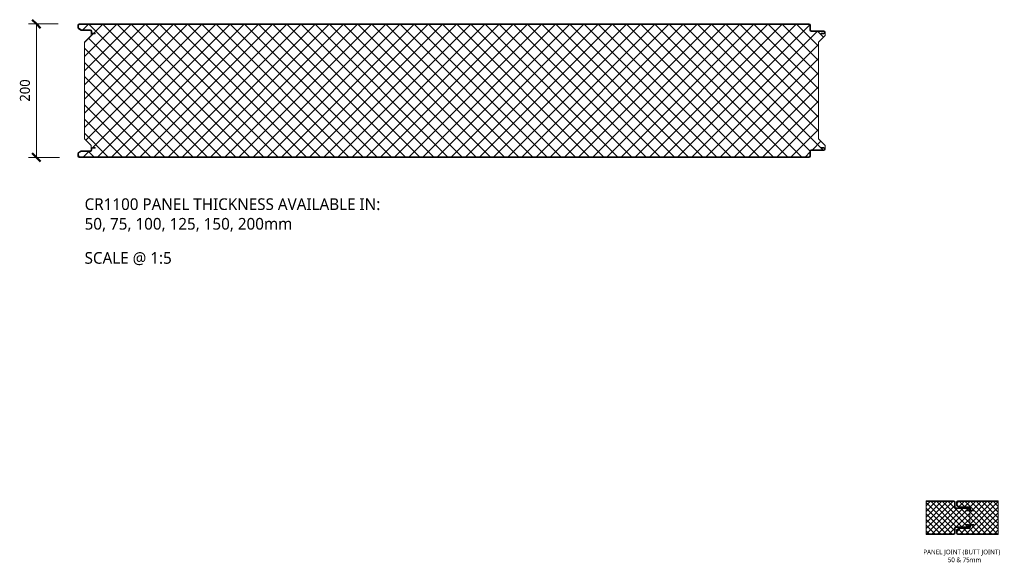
# Model space of a CAD drawing. Header units: millimetres. Extents: x 196 to 3184, y -270 to 1649.
# Tile 1 of 5: x 196 to 1672, y -245 to 568. Entities that reach past the tile are written whole.
import ezdxf

# ---------------------------------------------------------------- set-up
doc = ezdxf.new("R2010")
doc.units = ezdxf.units.MM
for name, color, linetype, lineweight in [('A-ANNO-DIMS', 211, 'Continuous', 9), ('A-ANNO-DIMS-5', 211, 'Continuous', 9), ('A-DETL-GENF', 92, 'Continuous', 13), ('G-ANNO-TEXT', 231, 'Continuous', 9)]:
    doc.layers.add(name, color=color, linetype=linetype, lineweight=lineweight)
doc.styles.add('Yu Gothic', font='Yu Gothic.ttf', dxfattribs={"height": 15})
doc.styles.add('Yu Gothic_1', font='Yu Gothic.ttf', dxfattribs={"height": 17.5})
doc.styles.add('Yu Gothic_2', font='Yu Gothic.ttf', dxfattribs={"height": 7})
doc.dimstyles.new('Diagonal', dxfattribs={"dimscale": 304.8, "dimtxt": 17.413553, "dimasz": 0.04101, "dimexe": 0.03937, "dimexo": 0.024606, "dimgap": 0.024606, "dimtad": 1, "dimdec": 0, "dimzin": 0, "dimdsep": 46, "dimtxsty": 'Yu Gothic', "dimblk1": 'OBLIQUE', "dimblk2": 'OBLIQUE', "dimsah": 1, "dimcen": 0.09, "dimazin": 0, "dimtfac": 1, "dimtdec": 4, "dimtix": 1, "dimtmove": 0, "dimatfit": 3, "dimfxl": 1, "dimtvp": 1, "dimtfill": 1, "dimtolj": 1, "dimtzin": 0, "dimarcsym": 2})
pattern_1 = [(45, (-186.326, 203.047), (-4.24264, 4.24264), []), (135, (-186.326, 203.047), (-4.24264, -4.24264), [])]

# ---------------------------------------------------------------- blocks, each defined once
blk = doc.blocks.new('CR 1100 - FLAT - FLAT - CR 1100 200mm - FLAT - FLAT-4156396-15 PANEL SIZE AND PROFILE Copy 1')
at = {"layer": 'A-DETL-GENF'}
h = blk.add_hatch(color=256, dxfattribs=at)
h.paths.add_polyline_path([(756.5, 0), (1096.2, 0), (1096.7, 0.1), (1097.1, 0.2), (1097.5, 0.5), (1097.8, 0.9), (1097.9, 1.3), (1098, 1.8), (1098, 9.6), (1098.2, 9.9), (1098.4, 10.1), (1098.6, 10.3), (1098.9, 10.5), (1099.2, 10.5), (1118.2, 10.5), (1118.7, 10.6), (1119.1, 10.7), (1119.5, 11), (1119.8, 11.4), (1119.9, 11.8), (1120, 12.3), (1120, 13.2), (1119.9, 13.7), (1119.8, 14.1), (1119.3, 14.6), (1119.1, 14.8), (1118.7, 14.9), (1118.2, 15), (1114, 15), (1114, 14), (1118.4, 14), (1118.8, 13.8), (1119, 13.4), (1119, 13.2), (1119, 12.1), (1118.8, 11.7), (1118.4, 11.5), (1118.2, 11.5), (1099.2, 11.5), (1098.6, 11.4), (1098.1, 11.2), (1097.6, 10.9), (1097.3, 10.4), (1097.1, 9.9), (1097, 9.3), (1097, 1.6), (1096.8, 1.2), (1096.4, 1), (1096.2, 1), (1.6, 1), (1.2, 1.2), (1, 1.6), (1, 1.8), (1, 6.2), (1.2, 6.5), (1.4, 6.7), (5.5, 9), (18.8, 9), (19.4, 9.1), (19.9, 9.3), (20.4, 9.6), (20.7, 10.1), (20.9, 10.6), (21, 11.2), (21, 13.4), (21.2, 13.8), (21.6, 14), (21.8, 14), (26, 14), (26, 15), (21.8, 15), (21.3, 14.9), (20.9, 14.8), (20.5, 14.5), (20.2, 14.1), (20.1, 13.7), (20, 13.2), (20, 10.9), (19.8, 10.6), (19.6, 10.4), (19.4, 10.2), (19.1, 10), (18.8, 10), (5.7, 10), (5.2, 9.9), (4.8, 9.8), (0.9, 7.5), (0.5, 7.2), (0.2, 6.9), (0.1, 6.4), (0, 5.6), (0, 1.8), (0.1, 1.3), (0.2, 0.9), (0.5, 0.5), (0.9, 0.2), (1.3, 0.1), (1.8, 0), (271, 0)])
h.paths.add_polyline_path([(1118.2, 185), (1118.7, 185.1), (1119.1, 185.2), (1119.5, 185.5), (1119.8, 185.9), (1119.9, 186.3), (1120, 186.8), (1120, 187.7), (1119.9, 188.2), (1119.8, 188.6), (1119.5, 189), (1119.1, 189.3), (1118.7, 189.4), (1118.2, 189.5), (1098.9, 189.5), (1098.6, 189.7), (1098.4, 189.9), (1098.2, 190.1), (1098, 190.4), (1098, 190.7), (1098, 198.2), (1097.9, 198.7), (1097.8, 199.1), (1097.5, 199.5), (1097.1, 199.8), (1096.7, 199.9), (1096.2, 200), (1.8, 200), (1.3, 199.9), (0.9, 199.8), (0.5, 199.5), (0.2, 199.1), (0.1, 198.7), (0, 198.2), (0, 194), (0.1, 193.6), (0.2, 193.1), (0.5, 192.8), (0.9, 192.5), (4.8, 190.2), (5.2, 190.1), (5.7, 190), (19.1, 190), (19.4, 189.8), (19.6, 189.6), (19.8, 189.4), (20, 189.1), (20, 188.8), (20, 186.8), (20.1, 186.1), (20.2, 185.9), (20.5, 185.5), (20.9, 185.2), (21.3, 185.1), (21.8, 185), (26, 185), (26, 186), (21.6, 186), (21.2, 186.2), (21, 186.6), (21, 186.8), (21, 188.8), (20.9, 189.4), (20.7, 189.9), (20.4, 190.4), (19.9, 190.7), (19.4, 190.9), (18.8, 191), (5.5, 191), (1.2, 193.5), (1, 193.8), (1, 194), (1, 198.4), (1.2, 198.8), (1.6, 199), (1.8, 199), (1096.4, 199), (1096.8, 198.8), (1097, 198.4), (1097, 198.2), (1097, 190.7), (1097.1, 190.1), (1097.3, 189.6), (1097.6, 189.1), (1098.1, 188.8), (1098.6, 188.6), (1099.2, 188.5), (1118.4, 188.5), (1118.8, 188.3), (1119, 187.9), (1119, 187.7), (1119, 186.6), (1118.8, 186.2), (1118.4, 186), (1118.2, 186), (1114, 186), (1114, 185)])
h = blk.add_hatch(dxfattribs=at)
h.set_pattern_fill('FP_6', color=256, style=0, pattern_type=2)
h.set_pattern_definition([(45, (-283.583, -361.559), (-10.6066, 10.6066), []), (135, (-283.583, -361.559), (-10.6066, -10.6066), [])])
h.paths.add_polyline_path([(756.5, 1), (1096.4, 1), (1096.8, 1.2), (1096.9, 1.4), (1097, 1.8), (1097, 9.6), (1097.1, 9.9), (1097.3, 10.4), (1097.6, 10.9), (1098.1, 11.2), (1098.6, 11.4), (1099.2, 11.5), (1118.4, 11.5), (1118.8, 11.7), (1118.9, 11.9), (1119, 12.3), (1118.9, 13.4), (1118.9, 13.6), (1118.6, 13.9), (1118.2, 14), (1114, 14), (1114, 15), (1118.6, 14.9), (1118.8, 14.9), (1119.1, 14.8), (1119.5, 14.5), (1119.8, 14.1), (1119.9, 13.7), (1120, 13.5), (1120, 17.6), (1110, 27.6), (1110, 172.7), (1120, 182.6), (1120, 186.5), (1119.9, 186.1), (1119.7, 185.8), (1119.4, 185.5), (1119.1, 185.2), (1118.6, 185.1), (1118.2, 185), (1114, 185), (1114, 186), (1118.4, 186), (1118.8, 186.2), (1118.9, 186.4), (1119, 186.8), (1118.9, 187.9), (1118.9, 188.1), (1118.6, 188.4), (1118.2, 188.5), (1098.9, 188.5), (1098.6, 188.6), (1098.1, 188.8), (1097.6, 189.1), (1097.3, 189.6), (1097.1, 190.1), (1097, 190.7), (1096.9, 198.4), (1096.9, 198.6), (1096.6, 198.9), (1096.2, 199), (1.6, 199), (1.2, 198.8), (1.1, 198.6), (1, 198.2), (1.1, 193.8), (1.2, 193.6), (1.4, 193.3), (5.5, 191), (19.1, 191), (19.5, 190.9), (19.9, 190.7), (20.5, 190.2), (20.7, 189.9), (21, 189.2), (21, 188.8), (21.1, 186.6), (21.2, 186.3), (21.4, 186.1), (21.8, 186), (26, 186), (26, 185), (21.4, 185.1), (21.2, 185.1), (20.9, 185.2), (20.5, 185.5), (20.2, 185.9), (20.1, 186.3), (20, 186.6), (20, 182.6), (10, 172.7), (10, 27.6), (20, 17.6), (20, 13.4), (20.1, 13.7), (20.2, 14.1), (20.7, 14.6), (20.9, 14.8), (21.4, 14.9), (21.8, 15), (26, 15), (26, 14), (21.6, 14), (21.2, 13.8), (21.1, 13.6), (21, 13.2), (21, 10.9), (20.9, 10.6), (20.6, 10), (20.4, 9.6), (19.9, 9.3), (19.4, 9.1), (18.8, 9), (5.5, 9), (1.2, 6.5), (1.1, 6.4), (1, 6), (1.1, 1.6), (1.1, 1.4), (1.4, 1.1), (1.8, 1), (271, 1)])
for p, q in [((0, 198.2), (0, 194)), ((0.9, 192.5), (4.8, 190.2)), ((1, 194), (1, 198.2)), ((5.5, 191), (1.4, 193.3)), ((1096.2, 200), (1.8, 200)), ((1.8, 199), (1096.2, 199)), ((1097, 198.2), (1097, 190.7)), ((1098, 190.7), (1098, 198.2)), ((18.8, 191), (5.5, 191)), ((5.7, 190), (18.8, 190)), ((20, 182.6), (10, 172.7)), ((20, 188.8), (20, 186.8)), ((20, 186.8), (20, 182.6)), ((21, 188.9), (21, 188.8)), ((21, 186.8), (21, 188.8)), ((26, 186), (21.8, 186)), ((21.8, 185), (26, 185)), ((26, 185), (26, 186)), ((1118.2, 189.5), (1099.2, 189.5)), ((1099.2, 188.5), (1118.2, 188.5)), ((1110, 172.7), (1120, 182.6)), ((1118.2, 186), (1114, 186)), ((1114, 186), (1114, 185)), ((1114, 185), (1118.2, 185)), ((1119, 187.7), (1119, 186.8)), ((1120, 186.8), (1120, 187.7)), ((1120, 182.6), (1120, 186.7)), ((10, 172.7), (10, 27.6)), ((1110, 27.6), (1110, 172.7)), ((10, 27.6), (20, 17.6)), ((20, 17.6), (20, 13.2)), ((26, 15), (21.8, 15)), ((26, 14), (26, 15)), ((1120, 17.6), (1110, 27.6)), ((1118.2, 15), (1114, 15)), ((1114, 15), (1114, 14)), ((1120, 13.2), (1120, 17.6)), ((0, 6), (0, 1.8)), ((4.8, 9.8), (0.9, 7.5)), ((1, 1.8), (1, 6)), ((1.4, 6.7), (5.5, 9)), ((1096.2, 1), (1.8, 1)), ((1.8, 0), (1096.2, 0)), ((5.5, 9), (18.8, 9)), ((18.8, 10), (5.7, 10)), ((20, 13.2), (20, 11.2)), ((21, 11.2), (21, 13.2)), ((21.8, 14), (26, 14)), ((1097, 9.3), (1097, 1.8)), ((1098, 1.8), (1098, 9.3)), ((1118.2, 11.5), (1099.2, 11.5)), ((1099.2, 10.5), (1118.2, 10.5)), ((1114, 14), (1118.2, 14)), ((1119, 13.2), (1119, 12.3)), ((1120, 12.3), (1120, 13.2))]:
    blk.add_line(p, q, dxfattribs=at)
for centre, radius, start, end in [((1.8, 198.2), 1.8, 90, 180), ((1.8, 194), 1.8, 180, 240), ((1.8, 198.2), 0.8, 90, 180), ((1.8, 194), 0.8, 180, 240), ((1096.2, 198.2), 1.8, 360, 90), ((1096.2, 198.2), 0.8, 360, 90), ((5.7, 191.8), 1.8, 240, 270), ((18.8, 188.8), 2.2, 0, 90), ((18.8, 188.8), 1.2, 0, 90), ((21.8, 186.8), 1.8, 180, 270), ((18.8, 188.8), 2.2, 30.103, 31.9079), ((18.8, 188.8), 2.2, 15.0523, 17.3849), ((21.8, 186.8), 0.8, 180, 270), ((1099.2, 190.7), 2.2, 180, 270), ((1099.2, 190.7), 1.2, 180, 270), ((1118.2, 187.7), 1.8, 360, 90), ((1118.2, 187.7), 0.8, 360, 90), ((1118.2, 186.8), 0.8, 270, 0), ((1118.2, 186.8), 1.8, 270, 360), ((1118.2, 186.8), 1.8, 342.363, 344.9676), ((21.8, 13.2), 1.8, 90, 180), ((1118.2, 13.2), 1.8, 0, 90), ((1.8, 6), 1.8, 120, 180), ((1.8, 1.8), 1.8, 180, 270), ((1.8, 6), 0.8, 120, 180), ((1.8, 1.8), 0.8, 180, 270), ((5.7, 8.2), 1.8, 90, 120), ((18.8, 11.2), 1.2, 270, 0), ((18.8, 11.2), 2.2, 270, 0), ((21.8, 13.2), 0.8, 90, 180), ((1096.2, 1.8), 1.8, 270, 0), ((1096.2, 1.8), 0.8, 270, 0), ((1099.2, 9.3), 2.2, 90, 180), ((1099.2, 9.3), 1.2, 90, 180), ((1118.2, 13.2), 0.8, 360, 90), ((1118.2, 12.3), 1.8, 270, 0), ((1118.2, 12.3), 0.8, 270, 0)]:
    blk.add_arc(centre, radius, start, end, dxfattribs=at)
blk = doc.blocks.new('CR 1100 - FLAT - FLAT - CR 1100 50mm - JOINT - FLAT - FLAT-4156382-15 PANEL SIZE AND PROFILE Copy 1 Copy 1')
at = {"layer": 'A-DETL-GENF'}
h = blk.add_hatch(color=256, dxfattribs=at)
h.paths.add_polyline_path([(0, 0), (41.5, 0), (42, 0), (42.4, 0.2), (42.8, 0.5), (43.1, 0.9), (43.3, 1.3), (43.3, 1.8), (43.3, 9.3), (43.4, 9.7), (43.5, 9.9), (43.7, 10.1), (43.9, 10.3), (44.2, 10.4), (44.5, 10.5), (63.5, 10.5), (64, 10.5), (64.4, 10.7), (64.8, 11), (65.1, 11.4), (65.3, 11.9), (65.3, 12.3), (65.3, 13.2), (65.3, 13.6), (65.1, 14.1), (64.8, 14.4), (64.4, 14.7), (64, 14.9), (63.5, 15), (59.3, 15), (59.3, 14), (63.5, 14), (63.8, 13.9), (63.9, 13.9), (64.1, 13.7), (64.2, 13.6), (64.3, 13.4), (64.3, 13.2), (64.3, 12.1), (64.2, 11.9), (64.2, 11.8), (64, 11.6), (63.9, 11.5), (63.7, 11.5), (63.5, 11.5), (44.5, 11.5), (44, 11.4), (43.4, 11.2), (43, 10.8), (42.6, 10.4), (42.4, 9.8), (42.3, 9.3), (42.3, 1.8), (42.3, 1.6), (42.2, 1.4), (42.1, 1.2), (41.9, 1.1), (41.8, 1), (41.5, 1), (0, 1)])
h.paths.add_polyline_path([(63.5, 35), (64, 35), (64.4, 35.2), (64.8, 35.5), (65.1, 35.9), (65.3, 36.3), (65.3, 36.8), (65.3, 37.7), (65.3, 38.1), (65.1, 38.6), (64.8, 38.9), (64.4, 39.2), (64, 39.4), (63.5, 39.5), (44.5, 39.5), (44.2, 39.5), (43.9, 39.6), (43.7, 39.8), (43.5, 40.1), (43.4, 40.4), (43.3, 40.7), (43.3, 48.2), (43.3, 48.6), (43.1, 49.1), (42.8, 49.4), (42.4, 49.7), (42, 49.9), (41.5, 50), (0, 50), (0, 49), (41.5, 49), (41.8, 48.9), (41.9, 48.9), (42.1, 48.7), (42.2, 48.6), (42.3, 48.4), (42.3, 48.2), (42.3, 40.7), (42.4, 40.1), (42.6, 39.6), (43, 39.1), (43.4, 38.8), (44, 38.5), (44.5, 38.5), (63.7, 38.4), (63.9, 38.4), (64, 38.3), (64.2, 38.2), (64.3, 38), (64.3, 37.8), (64.3, 37.7), (64.3, 36.8), (64.3, 36.5), (64.2, 36.4), (64.1, 36.2), (63.9, 36.1), (63.8, 36), (63.5, 36), (59.3, 36), (59.3, 35), (62.7, 35)])
h = blk.add_hatch(dxfattribs=at)
h.set_pattern_fill('FP_7', color=256, style=0, pattern_type=2)
h.set_pattern_definition(pattern_1)
h.paths.add_polyline_path([(0, 1), (41.5, 1), (41.8, 1), (42, 1.1), (42.1, 1.2), (42.2, 1.4), (42.3, 1.6), (42.3, 1.8), (42.3, 9.3), (42.4, 9.9), (42.6, 10.4), (43, 10.8), (43.4, 11.2), (44, 11.4), (44.5, 11.5), (63.7, 11.5), (63.9, 11.5), (64, 11.6), (64.2, 11.8), (64.3, 11.9), (64.3, 12.1), (64.3, 12.3), (64.3, 13.2), (64.3, 13.4), (64.2, 13.6), (64.1, 13.7), (63.9, 13.9), (63.8, 13.9), (63.5, 14), (59.3, 14), (59.3, 15), (63.5, 15), (64, 14.9), (64.4, 14.7), (64.8, 14.4), (65.1, 14.1), (65.3, 13.6), (65.3, 13.3), (65.3, 36.7), (65.3, 36.3), (65.1, 35.9), (64.8, 35.5), (64.4, 35.2), (63.9, 35), (63.5, 35), (59.3, 35), (59.3, 36), (63.5, 36), (63.8, 36), (64, 36.1), (64.1, 36.2), (64.2, 36.4), (64.3, 36.6), (64.3, 36.8), (64.3, 37.8), (64.3, 38), (64.2, 38.2), (64, 38.3), (63.9, 38.4), (63.7, 38.4), (63.5, 38.5), (44.5, 38.5), (43.9, 38.6), (43.4, 38.8), (43, 39.1), (42.6, 39.6), (42.4, 40.1), (42.3, 40.7), (42.3, 48.2), (42.3, 48.4), (42.2, 48.6), (42.1, 48.7), (41.9, 48.9), (41.8, 48.9), (41.5, 49), (0, 49)])
h = blk.add_hatch(color=256, dxfattribs=at)
h.paths.add_polyline_path([(47.1, 0), (108.2, 0), (108.2, 1), (47.1, 1), (46.9, 1), (46.7, 1.1), (46.6, 1.2), (46.5, 1.4), (46.4, 1.6), (46.3, 1.8), (46.3, 6), (46.4, 6.2), (46.5, 6.4), (46.6, 6.5), (46.7, 6.7), (50.8, 9), (64.1, 9), (64.7, 9.1), (65.2, 9.3), (65.7, 9.6), (66.1, 10.1), (66.3, 10.6), (66.3, 11.2), (66.3, 13.3), (66.4, 13.5), (66.5, 13.6), (66.6, 13.8), (66.8, 13.9), (67, 14), (67.1, 14), (71.3, 14), (71.3, 15), (67.1, 15), (66.7, 14.9), (66.2, 14.8), (65.9, 14.5), (65.6, 14.1), (65.4, 13.7), (65.3, 13.2), (65.3, 11.2), (65.3, 10.9), (65.2, 10.6), (65, 10.4), (64.7, 10.1), (64.5, 10), (64.1, 10), (51, 10), (50.6, 9.9), (50.1, 9.8), (46.2, 7.5), (45.9, 7.2), (45.6, 6.9), (45.4, 6.4), (45.3, 6), (45.4, 1.7), (45.4, 1.3), (45.6, 0.9), (45.9, 0.5), (46.2, 0.2), (46.7, 0.1), (46.9, 0)])
h.paths.add_polyline_path([(69.8, 35), (71.3, 35), (71.3, 36), (67.1, 36), (67, 36), (66.8, 36.1), (66.6, 36.2), (66.5, 36.4), (66.4, 36.5), (66.3, 36.7), (66.3, 38.8), (66.3, 39.4), (66.1, 39.9), (65.7, 40.4), (65.2, 40.7), (64.7, 40.9), (64.1, 41), (50.8, 41), (46.7, 43.3), (46.6, 43.5), (46.5, 43.6), (46.4, 43.8), (46.3, 44), (46.3, 48.2), (46.4, 48.4), (46.5, 48.6), (46.6, 48.8), (46.7, 48.9), (46.9, 49), (47.1, 49), (108.2, 49), (108.2, 50), (47.1, 50), (46.7, 49.9), (46.2, 49.8), (45.9, 49.5), (45.6, 49.1), (45.4, 48.7), (45.3, 48.2), (45.3, 44), (45.4, 43.6), (45.6, 43.1), (45.9, 42.8), (46.3, 42.4), (50.1, 40.2), (50.6, 40.1), (51, 40), (64.1, 40), (64.5, 40), (64.7, 39.8), (65, 39.6), (65.2, 39.4), (65.3, 39.1), (65.3, 38.8), (65.4, 36.7), (65.4, 36.3), (65.6, 35.8), (65.9, 35.5), (66.3, 35.2), (66.7, 35.1), (67.1, 35), (69.2, 35)])
h = blk.add_hatch(dxfattribs=at)
h.set_pattern_fill('FP_7', color=256, style=0, pattern_type=2)
h.set_pattern_definition(pattern_1)
h.paths.add_polyline_path([(108.2, 1), (108.2, 49), (47.1, 49), (46.9, 49), (46.7, 48.9), (46.6, 48.8), (46.5, 48.6), (46.4, 48.4), (46.3, 48.2), (46.3, 44), (46.4, 43.8), (46.5, 43.6), (46.6, 43.5), (46.7, 43.3), (50.8, 41), (64.1, 41), (64.7, 40.9), (65.2, 40.7), (65.7, 40.4), (66.1, 39.9), (66.3, 39.4), (66.3, 38.8), (66.3, 36.7), (66.4, 36.5), (66.5, 36.4), (66.6, 36.2), (66.8, 36.1), (67, 36), (67.1, 36), (71.3, 36), (71.3, 35), (67.1, 35), (66.7, 35.1), (66.2, 35.2), (65.9, 35.5), (65.6, 35.9), (65.4, 36.3), (65.3, 36.7), (65.3, 13.2), (65.4, 13.7), (65.6, 14.1), (65.9, 14.5), (66.2, 14.8), (66.7, 14.9), (67.1, 15), (71.3, 15), (71.3, 14), (67.1, 14), (67, 14), (66.8, 13.9), (66.6, 13.8), (66.5, 13.6), (66.4, 13.5), (66.3, 13.3), (66.3, 11.2), (66.3, 10.6), (66.1, 10.1), (65.7, 9.6), (65.2, 9.3), (64.7, 9.1), (64.1, 9), (50.8, 9), (46.7, 6.7), (46.6, 6.5), (46.5, 6.4), (46.4, 6.2), (46.3, 6), (46.3, 1.8), (46.4, 1.6), (46.5, 1.4), (46.6, 1.2), (46.7, 1.1), (46.9, 1), (47.1, 1), (88.5, 1)])
for p, q in [((41.5, 50), (0, 50)), ((0, 50), (0, 49)), ((0, 49), (0, 1)), ((0, 49), (41.5, 49)), ((42.3, 48.2), (42.3, 40.7)), ((43.3, 40.7), (43.3, 48.2)), ((45.3, 48.2), (45.3, 44)), ((46.3, 48.2), (46.3, 44)), ((108.2, 50), (47.1, 50)), ((108.2, 49), (47.1, 49)), ((108.2, 49), (108.2, 50)), ((108.2, 1), (108.2, 49)), ((63.5, 39.5), (44.5, 39.5)), ((44.5, 38.5), (63.5, 38.5)), ((46.2, 42.5), (50.1, 40.2)), ((46.7, 43.3), (50.8, 41)), ((50.8, 41), (64.1, 41)), ((51, 40), (64.1, 40)), ((63.5, 36), (59.3, 36)), ((59.3, 36), (59.3, 35)), ((59.3, 35), (63.5, 35)), ((64.3, 37.7), (64.3, 36.8)), ((65.3, 38.8), (65.3, 37.7)), ((65.3, 36.8), (65.3, 37.7)), ((65.3, 36.8), (65.3, 13.2)), ((66.3, 38.8), (66.3, 36.7)), ((67.1, 36), (71.3, 36)), ((71.3, 35), (67.1, 35)), ((71.3, 36), (71.3, 35)), ((63.5, 15), (59.3, 15)), ((59.3, 15), (59.3, 14)), ((67.1, 15), (71.3, 15)), ((71.3, 15), (71.3, 14)), ((41.5, 1), (0, 1)), ((0, 1), (0, 0)), ((42.3, 9.3), (42.3, 1.8)), ((43.3, 1.8), (43.3, 9.3)), ((63.5, 11.5), (44.5, 11.5)), ((44.5, 10.5), (63.5, 10.5)), ((45.3, 6), (45.3, 1.8)), ((50.1, 9.8), (46.2, 7.5)), ((46.3, 6), (46.3, 1.8)), ((50.8, 9), (46.7, 6.7)), ((47.1, 1), (108.2, 1)), ((47.1, 0), (108.2, 0)), ((64.1, 9), (50.8, 9)), ((64.1, 10), (51, 10)), ((59.3, 14), (63.5, 14)), ((64.3, 13.2), (64.3, 12.3)), ((65.3, 13.2), (65.3, 13.2)), ((65.3, 12.3), (65.3, 13.2)), ((65.3, 12.3), (65.3, 11.2)), ((66.3, 13.3), (66.3, 11.2)), ((71.3, 14), (67.1, 14)), ((108.2, 0), (108.2, 1)), ((0, 0), (41.5, 0))]:
    blk.add_line(p, q, dxfattribs=at)
for centre, radius, start, end in [((41.5, 48.2), 1.8, 360, 90), ((41.5, 48.2), 0.8, 0, 90), ((47.1, 48.2), 1.8, 90, 180), ((47.1, 48.2), 0.8, 90, 180), ((44.5, 40.7), 2.2, 180, 270), ((44.5, 40.7), 1.2, 180, 270), ((47.1, 44), 1.8, 180, 240), ((47.1, 44), 0.8, 180, 240), ((51, 41.8), 1.8, 240, 270), ((63.5, 37.7), 1.8, 0, 90), ((63.5, 37.7), 0.8, 359.9126, 90), ((63.5, 36.8), 0.8, 270, 0), ((63.5, 36.8), 1.8, 270, 0), ((64.1, 38.8), 2.2, 360, 90), ((64.1, 38.8), 1.2, 0, 90), ((67.1, 36.8), 1.8, 181.0309, 270), ((67.1, 36.8), 0.8, 184.7467, 270), ((63.5, 13.2), 1.8, 360, 90), ((67.1, 13.2), 1.8, 90, 180), ((41.5, 1.8), 0.8, 270, 0), ((41.5, 1.8), 1.8, 270, 0), ((44.5, 9.3), 2.2, 90, 180), ((44.5, 9.3), 1.2, 90, 180), ((47.1, 6), 1.8, 120, 180), ((47.1, 1.8), 1.8, 180, 270), ((47.1, 6), 0.8, 120, 180), ((47.1, 1.8), 0.8, 180, 270), ((51, 8.2), 1.8, 90, 120), ((63.5, 13.2), 0.8, 360, 90), ((63.5, 12.3), 0.8, 270, 0.0873), ((63.5, 12.3), 1.8, 270, 360), ((64.1, 11.2), 1.2, 270, 360), ((64.1, 11.2), 2.2, 270, 360), ((67.1, 13.2), 0.8, 90, 175.2533)]:
    blk.add_arc(centre, radius, start, end, dxfattribs=at)
blk = doc.blocks.new('DIMBLOCK6-15 PANEL SIZE AND PROFILE Copy 1')
at = {"layer": 'A-ANNO-DIMS-5'}
for p, q in [((221.5, 561.6), (209.5, 561.6)), ((221.5, 361.6), (221.5, 561.6)), ((221.5, 561.6), (253.9, 561.6)), ((221.5, 361.6), (209.5, 361.6)), ((221.5, 361.6), (256.3, 361.6))]:
    blk.add_line(p, q, dxfattribs=at)
at = {"layer": 'A-ANNO-DIMS-5', "lineweight": 50}
for p, q in [((221.5, 561.6), (215.2, 567.8)), ((221.5, 561.6), (227.7, 555.3)), ((221.5, 361.6), (215.2, 367.8)), ((221.5, 361.6), (227.7, 355.3))]:
    blk.add_line(p, q, dxfattribs=at)
at = {"layer": 'A-ANNO-DIMS-5', "color": 0, "insert": (196.7, 445), "char_height": 15, "width": 39.641, "attachment_point": 1, "rotation": 90, "line_spacing_factor": 1.024327, "style": 'Yu Gothic', "bg_fill": 3, "box_fill_scale": 1.25, "bg_fill_color": 256, "bg_fill_true_color": 13158600, "bg_fill_transparency": 0}
blk.add_mtext('200', dxfattribs=at)
blk = doc.blocks.new('_Oblique')
at = {"color": 0, "linetype": 'ByBlock', "lineweight": -2}
blk.add_line((-0.5, -0.5), (0.5, 0.5), dxfattribs=at)

msp = doc.modelspace()

# ---------------------------------------------------------------- block references
at = {"layer": 'A-DETL-GENF'}
for name, p in [('CR 1100 - FLAT - FLAT - CR 1100 200mm - FLAT - FLAT-4156396-15 PANEL SIZE AND PROFILE Copy 1', (283.6, 361.6)), ('CR 1100 - FLAT - FLAT - CR 1100 50mm - JOINT - FLAT - FLAT-4156382-15 PANEL SIZE AND PROFILE Copy 1 Copy 1', (1554.9, -203))]:
    msp.add_blockref(name, p, dxfattribs=at)

# ---------------------------------------------------------------- texts
at = {"layer": 'G-ANNO-TEXT', "color": 7, "attachment_point": 1, "bg_fill": 3, "box_fill_scale": 1.25, "bg_fill_color": 256, "bg_fill_true_color": 13158600, "bg_fill_transparency": 0}
for s, insert, char_height, width, style in [('CR1100 PANEL THICKNESS AVAILABLE IN: ', (293.7, 300.3), 17.5, 571.202, 'Yu Gothic_1'), ('50, 75, 100, 125, 150, 200mm', (293.7, 270.9), 17.5, 367.173, 'Yu Gothic_1'), ('SCALE @ 1:5', (293.7, 219.8), 17.5, 166.35, 'Yu Gothic_1'), ('PANEL JOINT (BUTT JOINT) ', (1550.7, -225.9), 7, 149.595, 'Yu Gothic_2')]:
    msp.add_mtext(s, dxfattribs=dict(at, insert=insert, char_height=char_height, width=width, style=style))

# ---------------------------------------------------------------- dimensions: what is measured, and where the dimension line sits
at = {"layer": 'A-ANNO-DIMS'}
dim = msp.add_linear_dim(base=(221.5, 561.6), p1=(263.8, 361.6), p2=(261.4, 561.6), angle=90, dimstyle='Diagonal', override={"dimpost": '<>', "dimfxl": 200.014277}, dxfattribs=at)
dim.commit()
dim.dimension.update_dxf_attribs({"geometry": 'DIMBLOCK6-15 PANEL SIZE AND PROFILE Copy 1', "text_midpoint": (206.5, 461.6)})

# ---------------------------------------------------------------- next in the draw order: texts
at = {"layer": 'G-ANNO-TEXT', "color": 7, "insert": (1587.3, -237.7), "char_height": 7, "width": 60.928, "attachment_point": 1, "style": 'Yu Gothic_2', "bg_fill": 3, "box_fill_scale": 1.25, "bg_fill_color": 256, "bg_fill_true_color": 13158600, "bg_fill_transparency": 0}
msp.add_mtext('50 & 75mm ', dxfattribs=at)

doc.saveas('drawing.dxf')
